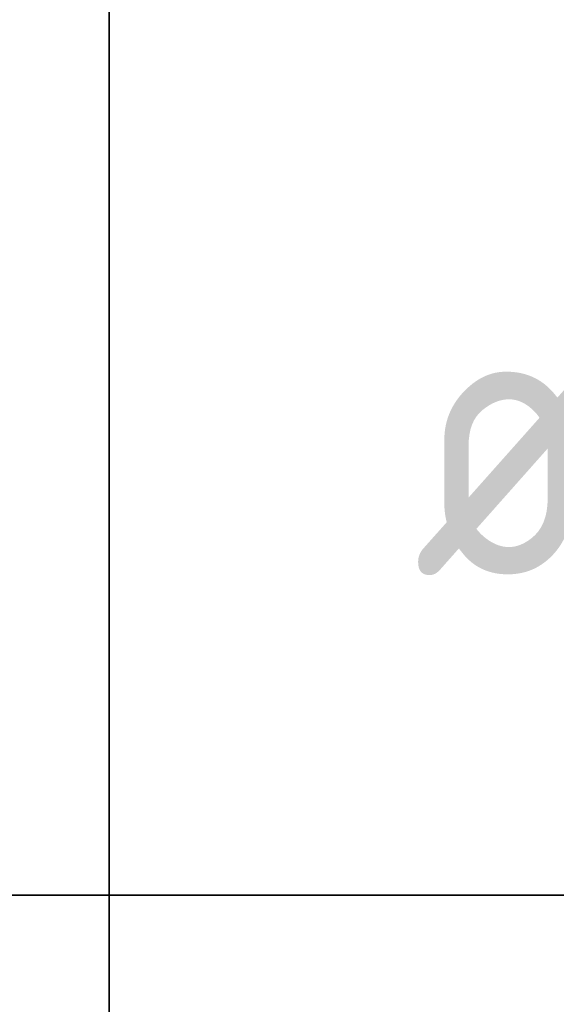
# Model space of a CAD drawing. Header units: metres. Extents: x -38 to 97, y -15 to 21.
# Tile 183 of 233: x 75.342 to 75.805, y 7.578 to 8.426. Entities that reach past the tile are written whole.
import ezdxf

# ---------------------------------------------------------------- set-up
doc = ezdxf.new("R2010")
doc.units = ezdxf.units.M
doc.styles.add('ISOCPEUR', font='txt')

msp = doc.modelspace()

# ---------------------------------------------------------------- linework, layer by layer
at = {"color": 7, "linetype": 'Continuous', "lineweight": 35, "transparency": 33554687}
for p, q in [((75.41979, 8.47171), (75.41979, 7.67171)), ((67.91979, 7.67171), (86.41979, 7.67171)), ((75.41979, 7.67171), (75.41979, 6.87171))]:
    msp.add_line(p, q, dxfattribs=at)
at = {"color": 7, "linetype": 'Continuous', "lineweight": 13, "transparency": 33554687}
msp.add_line((86.41979, 7.67171), (67.91979, 7.67171), dxfattribs=at)

# ---------------------------------------------------------------- texts
at = {"color": 7, "linetype": 'Continuous', "lineweight": 35, "transparency": 33554687, "insert": (75.68169, 7.94671), "char_height": 0.25, "width": 0.3272053, "attachment_point": 7, "style": 'ISOCPEUR'}
msp.add_mtext('\\W0.82;ø', dxfattribs=at)

doc.saveas('drawing.dxf')
